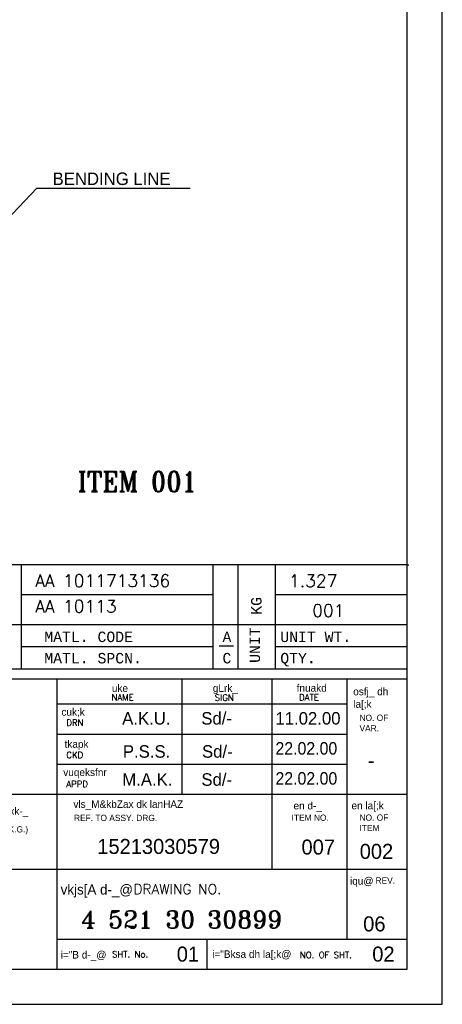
# Model space of a CAD drawing. Extents: x 805 to 1855, y 1749 to 3234.
# Tile 5 of 6: x 1433 to 1855, y 1749 to 2732. Entities that reach past the tile are written whole.
import ezdxf

# ---------------------------------------------------------------- set-up
doc = ezdxf.new("R2010")
doc.units = 0
doc.header["$LTSCALE"] = 0.5
doc.layers.get('0').update_dxf_attribs({"linetype": 'CONTINUOUS'})
doc.layers.add('S2', color=2, linetype='CONTINUOUS')
doc.layers.add('TEXT', color=3, linetype='CONTINUOUS')
doc.styles.add('HINDI', font='hindi')
doc.styles.add('MONOTXT', font='monotxt', dxfattribs={"height": 15})
doc.styles.add('ROMAND', font='romand', dxfattribs={"height": 3})
doc.styles.add('ROMANS', font='romans.shx', dxfattribs={"height": 2.5})
doc.styles.add('ROMANT', font='romant.shx', dxfattribs={"width": 0.9, "height": 42})
doc.dimstyles.get("Standard").update_dxf_attribs({"dimscale": 5, "dimtxt": 2.5, "dimasz": 2.5, "dimexe": 1.5, "dimexo": 1, "dimtad": 1, "dimdec": 4, "dimzin": 9, "dimdsep": 46, "dimtxsty": 'Standard', "dimcen": 2.5, "dimclrd": 1, "dimclre": 1, "dimclrt": 1, "dimadec": 0, "dimazin": 0, "dimtfac": 1, "dimtdec": 4, "dimtmove": 0, "dimatfit": 3, "dimfxl": 0, "dimtolj": 1, "dimtzin": 9, "dimarcsym": 0})

msp = doc.modelspace()

# ---------------------------------------------------------------- linework, layer by layer
for p, q in [((1855.16376, 1748.63897), (1855.16376, 3233.63897)), ((1820.16376, 1783.63897), (1820.16376, 3198.63897)), ((1820.16376, 2187.52788), (1821.72676, 2187.52788)), ((905.16376, 2073.63897), (1820.16376, 2073.63897)), ((1470.16376, 1783.63897), (1470.16376, 2073.63897)), ((1595.16376, 1958.63897), (1595.16376, 2073.63897)), ((1685.16376, 1883.63897), (1685.16376, 2073.63897)), ((1760.16376, 1883.63897), (1760.16376, 2073.63897)), ((1470.16376, 2048.63897), (1760.16376, 2048.63897)), ((1470.16376, 2018.63897), (1760.16376, 2018.63897)), ((1470.16376, 1988.63897), (1760.16376, 1988.63897)), ((905.16376, 1958.63897), (1820.16376, 1958.63897)), ((905.16376, 1883.63897), (1820.16376, 1883.63897)), ((1760.10867, 1813.51651), (1760.10867, 1882.94885)), ((1470.16376, 1813.63897), (1820.16376, 1813.63897)), ((1620.16376, 1783.63897), (1620.16376, 1813.63897)), ((905.19973, 1783.63897), (1820.16376, 1783.63897)), ((805.16376, 1748.63897), (1855.16376, 1748.63897))]:
    msp.add_line(p, q)
at = {"color": 4, "linetype": 'Continuous'}
for p, q in [((1820.16376, 2187.52788), (905.16376, 2187.52788)), ((1434.26882, 2083.35474), (1434.26882, 2187.52788)), ((1625.97147, 2083.35474), (1625.97147, 2187.52788)), ((1650.86792, 2083.35474), (1650.86792, 2187.52788)), ((1688.21259, 2083.35474), (1688.21259, 2187.52788)), ((1625.97147, 2157.65214), (1434.26882, 2157.65214)), ((1820.16376, 2157.65214), (1688.21259, 2157.65214)), ((1820.16376, 2127.7764), (905.16376, 2127.7764)), ((1625.97147, 2105.77385), (1434.26882, 2105.77385)), ((1631.89364, 2106.71365), (1646.39199, 2106.71365)), ((1820.16376, 2105.77385), (1688.21259, 2105.77385)), ((1820.16376, 2083.35474), (906.46413, 2083.35474))]:
    msp.add_line(p, q, dxfattribs=at)

# ---------------------------------------------------------------- texts
for s, height, style, p in [('uke', 7.5, 'HINDI', (1524.69681, 2060.65394)), ('gLrk_', 7.5, 'HINDI', (1625.6323, 2060.75328)), ('fnuakd', 7.5, 'HINDI', (1709.48448, 2060.89795)), ('osfj_ dh', 7.5, 'HINDI', (1766.05341, 2057.34548)), ('la[;k', 7.5, 'HINDI', (1766.05341, 2044.84548)), ('cuk;k', 7.5, 'HINDI', (1474.26035, 2036.97696)), ('tkapk', 7.5, 'HINDI', (1477.38916, 2004.89813)), ('vuqeksfnr', 7.5, 'HINDI', (1476.07506, 1976.67161)), ('vls_M&kbZax dk lanHAZ', 7.5, 'HINDI', (1486.21241, 1944.87801)), ('en d-_', 7.5, 'HINDI', (1706.35567, 1943.32378)), ('en la[;k', 7.5, 'HINDI', (1764.30128, 1943.42312)), ('HAkj  fd_xk-_', 7.5, 'HINDI', (1381.445, 1937.92367)), ('vkjs[A d-_@', 10, 'HINDI', (1473.49434, 1858.32509)), ('iqu@', 7.5, 'HINDI', (1762.81638, 1868.14893)), ('4 521 30 30899', 17.5, 'ROMANT', (1493.96599, 1824.55964)), ('i="B d-_@', 7.5, 'HINDI', (1473.49434, 1794.35263)), ('i="Bksa dh la[;k@', 7.5, 'HINDI', (1625.03471, 1795.01069))]:
    msp.add_text(s, height=height, dxfattribs=dict(style=style)).set_placement(p)
for s, height, p in [('A.K.U.', 12.5, (1535.0161, 2028.07459)), ('Sd/-', 12.5, (1614.14503, 2028.07459)), ('11.02.00', 12.5, (1688.28946, 2028.07459)), ('P.S.S.', 12.5, (1535.71788, 1994.97604)), ('Sd/-', 12.5, (1614.84681, 1994.97604)), ('-', 15, (1780.6535, 1984.7688)), ('M.A.K.', 12.5, (1535.11566, 1966.94996)), ('Sd/-', 12.5, (1614.24459, 1966.94996)), ('15213030579', 15, (1510.13258, 1898.83771)), ('007', 15, (1714.33171, 1898.24902)), ('002', 15, (1772.55369, 1893.89788)), ('06', 15, (1776.04255, 1821.48062)), ('01', 15, (1589.60511, 1791.30676)), ('02', 15, (1785.11248, 1791.30676))]:
    msp.add_text(s, height=height).set_placement(p)
at = {"width": 0.95}
for p in [(1688.28946, 1998.07459), (1688.28946, 1968.07459)]:
    msp.add_text('22.02.00', height=12.5, dxfattribs=at).set_placement(p)
at = {"color": 1, "insert": (1465.43608, 2573.23685), "char_height": 12.5, "attachment_point": 4}
msp.add_mtext('\\A1;BENDING LINE', dxfattribs=at)
at = {"insert": (1490.36382, 2270.77941), "char_height": 20, "attachment_point": 4, "style": 'ROMANT'}
msp.add_mtext('\\A1;ITEM 001', dxfattribs=at)
at = {"layer": 'S2', "style": 'ROMANS'}
for s, p in [('AA 1011713136', (1448.03613, 2165.5345)), ('1.327', (1701.91937, 2165.34608)), ('AA 10113', (1448.03613, 2139.9766)), ('001', (1725.02701, 2135.68236))]:
    msp.add_text(s, height=12.5, dxfattribs=at).set_placement(p)
at = {"layer": 'S2', "style": 'MONOTXT', "width": 0.98}
for s, p in [('KG', (1674.39462, 2137.79758)), ('UNIT', (1672.84351, 2089.72426))]:
    msp.add_text(s, height=10.456508, rotation=90, dxfattribs=at).set_placement(p)
for s, height, p in [('MATL. CODE', 10.456508, (1457.14316, 2110.48706)), ('A', 10.45651, (1635.32904, 2110.48706)), ('UNIT WT.', 10.456508, (1693.13385, 2110.48706)), ('MATL. SPCN.', 10.4565081, (1457.14316, 2089.18602)), ('C', 10.45651, (1635.32904, 2089.18602)), ('QTY.', 10.456508, (1693.13385, 2089.18602))]:
    msp.add_text(s, height=height, dxfattribs=at).set_placement(p)
at = {"layer": 'TEXT'}
for s, height, style, p in [('NAME', 6.25, 'ROMANS', (1524.35325, 2052.12799)), ('SIGN', 6.25, 'ROMANS', (1627.60916, 2051.93714)), ('DATE', 6.25, 'ROMANS', (1711.93574, 2052.06512)), ('DRN', 6.25, 'ROMANS', (1479.13838, 2026.79388)), ('CKD', 6.25, 'ROMANS', (1479.13838, 1994.59064)), ('APPD', 6.25, 'ROMANS', (1479.13838, 1965.63223)), ('DRAWING NO.', 10, 'ROMAND', (1546.36556, 1858.69792)), ('SHT. No.', 6.25, 'ROMANS', (1524.86482, 1795.49109)), ('NO. OF SHT.', 6.25, 'ROMANS', (1712.75191, 1794.81593))]:
    msp.add_text(s, height=height, dxfattribs=dict(at, style=style)).set_placement(p)
for s, p in [('NO. OF', (1772.36773, 2031.74847)), ('VAR.', (1772.36773, 2021.3318)), ('REF. TO ASSY. DRG. ', (1486.84819, 1931.69879)), ('ITEM NO. ', (1704.44909, 1931.95598)), ('NO. OF', (1772.36773, 1932.04146)), ('ITEM', (1772.36773, 1921.62479)), ('WEIGHT (K.G.)', (1382.91782, 1920.31095)), ('REV.', (1788.35773, 1869.183))]:
    msp.add_text(s, height=6.25, dxfattribs=at).set_placement(p)

# ---------------------------------------------------------------- leaders
at = {"color": 1, "annotation_type": 0, "has_hookline": 1, "hookline_direction": 0, "text_width": 137.5}
msp.add_leader([(1413.73906, 2525.82228), (1449.81108, 2563.86185), (1462.31108, 2563.86185)], dimstyle='Standard', dxfattribs=at)

doc.saveas('drawing.dxf')
